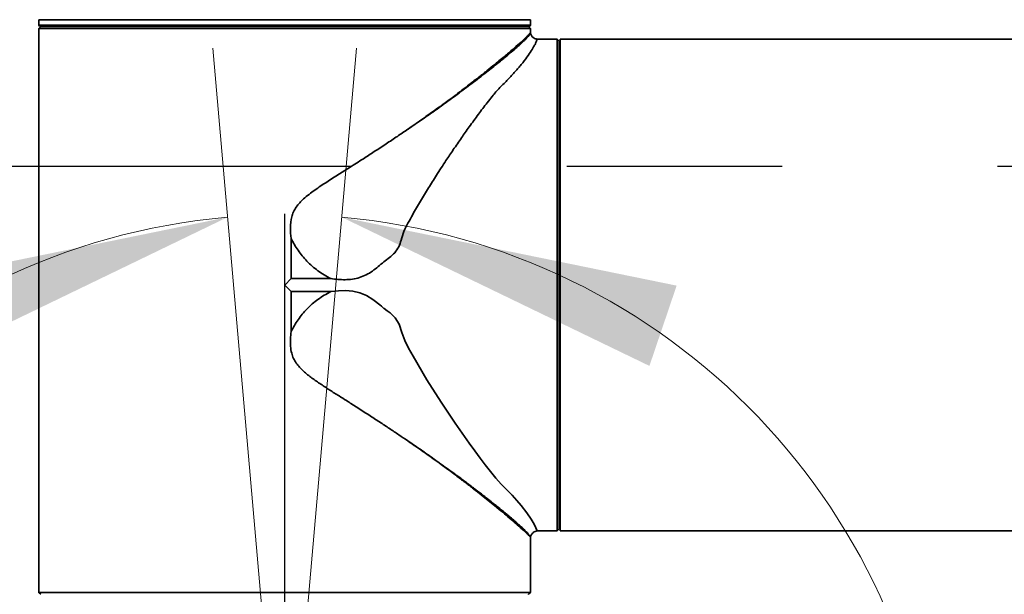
# Paper-space layout '图纸2' of a CAD drawing. Header units: millimetres. Extents: x 0 to 420, y 0 to 297.
# Tile 8 of 19: x 155.08 to 166.69, y 182.5 to 189.27. Entities that reach past the tile are written whole.
import ezdxf

# ---------------------------------------------------------------- set-up
doc = ezdxf.new("R2010")
doc.units = ezdxf.units.MM
doc.linetypes.add('CENTERX2', pattern=[20.32, 12.7, -2.54, 2.54, -2.54])
doc.layers.get('0').update_dxf_attribs({"lineweight": 18})
doc.layers.add('中心线层', color=6, linetype='CENTERX2', lineweight=25)
doc.layers.add('标注层', color=150, linetype='Continuous', lineweight=18)
doc.styles.add('SLDTEXTSTYLE1', font='txt', dxfattribs={"width": 0.7})
doc.dimstyles.new('SLDDIMSTYLE3', dxfattribs={"dimtxt": 7, "dimasz": 4, "dimexe": 0, "dimexo": 0.0625, "dimgap": 1.75, "dimtad": 0, "dimtih": 1, "dimtoh": 1, "dimlfac": 20, "dimrnd": 1e-09, "dimzin": 12, "dimdsep": 46, "dimtxsty": 'SLDTEXTSTYLE1', "dimcen": 0, "dimdle": 8, "dimadec": 0, "dimazin": 3, "dimtfac": 1, "dimtdec": 3, "dimtofl": 0, "dimtmove": 0, "dimatfit": 3, "dimfxl": 1, "dimfrac": 2, "dimtolj": 1, "dimarcsym": 0})
doc.dimstyles.new('SLDDIMSTYLE4', dxfattribs={"dimtxt": 3.5, "dimasz": 4, "dimexe": 0, "dimexo": 0.0625, "dimgap": 0.875, "dimtad": 0, "dimtih": 1, "dimtoh": 1, "dimdec": 4, "dimlfac": 20, "dimzin": 12, "dimdsep": 46, "dimtxsty": 'SLDTEXTSTYLE1', "dimcen": 0.09, "dimdle": 8, "dimazin": 3, "dimtfac": 1, "dimtdec": 3, "dimtofl": 0, "dimtmove": 0, "dimatfit": 3, "dimfxl": 1, "dimfrac": 2, "dimtolj": 1, "dimarcsym": 0})

# ---------------------------------------------------------------- blocks, each defined once
blk = doc.blocks.new('*X57')
at = {"layer": '标注层'}
blk.add_hatch(color=7, dxfattribs=at).paths.add_polyline_path([(276.344, 229.338), (279.855, 231.32), (279.259, 232.123)], flags=0)
at = {"layer": '标注层', "color": 7}
for p, q in [((276.344, 229.338), (289.254, 238.915)), ((289.254, 238.915), (310.753, 238.915))]:
    blk.add_line(p, q, dxfattribs=at)
at = {"layer": '标注层', "color": 7, "char_height": 7, "attachment_point": 1, "style": 'SLDTEXTSTYLE1'}
for s, insert, width in [('%%C', (290.254, 247.968), 6.56983), ('2806', (298.484, 247.938), 26.60782)]:
    blk.add_mtext(s, dxfattribs=dict(at, insert=insert, width=width))
blk = doc.blocks.new('*X58')
at = {"layer": '标注层'}
for points in [[(213.89, 257.426), (209.859, 257.461), (209.974, 256.468)], [(220.004, 117.394), (216.019, 118.008), (215.991, 117.008)]]:
    blk.add_hatch(color=7, dxfattribs=at).paths.add_polyline_path(points, flags=0)
at = {"layer": '标注层', "color": 7}
blk.add_line((220.004, 118.072), (220.004, 115.394), dxfattribs=at)
for start, end in [(95, 182.5), (182.5, 270)]:
    blk.add_arc((220.004, 187.544), 70.15, start, end, dxfattribs=at)
blk = doc.blocks.new('*X60')
at = {"layer": '标注层'}
for points in [[(157.53, 186.944), (153.58, 186.137), (153.9, 185.19)], [(158.203, 171.513), (154.435, 172.945), (154.199, 171.973)]]:
    blk.add_hatch(color=7, dxfattribs=at).paths.add_polyline_path(points, flags=0)
at = {"layer": '标注层', "color": 7}
for p, q in [((157.631, 185.787), (157.355, 188.937)), ((158.203, 172.65), (158.203, 169.513))]:
    blk.add_line(p, q, dxfattribs=at)
for start, end in [(95, 177.5), (182.5, 270)]:
    blk.add_arc((158.203, 179.243), 7.73, start, end, dxfattribs=at)
blk = doc.blocks.new('*X61')
at = {"layer": '标注层'}
for points in [[(158.877, 186.944), (162.506, 185.19), (162.827, 186.137)], [(158.203, 171.513), (162.208, 171.973), (161.972, 172.945)]]:
    blk.add_hatch(color=7, dxfattribs=at).paths.add_polyline_path(points, flags=0)
at = {"layer": '标注层', "color": 7}
for p, q in [((158.776, 185.787), (159.051, 188.937)), ((158.203, 172.65), (158.203, 169.513))]:
    blk.add_line(p, q, dxfattribs=at)
for start, end in [(2.5, 85), (270, 357.5)]:
    blk.add_arc((158.203, 179.243), 7.73, start, end, dxfattribs=at)
blk = doc.blocks.new('SW_CENTERMARKSYMBOL_0')
at = {"layer": '中心线层', "color": 0}
blk.add_line((-0.05, 0), (-70.657, 0), dxfattribs=at)
blk = doc.blocks.new('SW_CENTERMARKSYMBOL_1')
at = {"layer": '中心线层', "color": 0}
blk.add_line((0, 0.05), (0, 7.74), dxfattribs=at)

psp = doc.layouts.new('图纸2')

# ---------------------------------------------------------------- linework, layer by layer
at = {"color": 7, "linetype": 'Continuous', "lineweight": 35}
for p, q in [((155.3047024, 189.2734735), (155.3035652, 189.2083269)), ((155.3035652, 189.2083269), (155.3132207, 189.1983284)), ((161.1031981, 189.2083269), (155.3035652, 189.2083269)), ((161.0935426, 189.1983284), (155.3132207, 189.1983284)), ((155.3283816, 189.1983284), (155.3283816, 189.1931791)), ((161.0783816, 189.1931791), (161.0783816, 189.1983284)), ((161.0935426, 189.1983284), (161.1031981, 189.2083269)), ((161.1031981, 189.2083269), (161.1020609, 189.2734735)), ((155.3283816, 189.1931791), (155.3033816, 189.1681791)), ((155.3033816, 189.1681791), (155.3033816, 182.6483284)), ((161.1033816, 189.1681791), (155.3033816, 189.1681791)), ((161.0783816, 189.1931791), (155.3283816, 189.1931791)), ((161.1033816, 189.1681791), (161.0783816, 189.1931791)), ((161.1033816, 189.1174477), (161.1033816, 189.1681791)), ((161.4182324, 189.0433284), (161.1828575, 189.0433284)), ((161.4432324, 189.0183284), (161.4182324, 189.0433284)), ((161.4182324, 183.2433284), (161.4182324, 189.0433284)), ((161.4432324, 183.2683284), (161.4432324, 189.0183284)), ((161.4433824, 189.0183284), (161.4433824, 183.2683284)), ((178.2133824, 189.0433281), (161.4533824, 189.0433281)), ((161.4533824, 189.0433281), (161.4533824, 183.2433281)), ((161.4533824, 188.8933281), (161.4433824, 188.8933281)), ((159.6595142, 187.9837901), (159.6554435, 187.9810181)), ((158.2795328, 186.2194796), (158.2795334, 186.6909783)), ((158.2033816, 186.1433284), (158.2795328, 186.2194796)), ((158.7468642, 186.2194808), (158.2795328, 186.2194796)), ((158.2795328, 186.0671772), (158.2033816, 186.1433284)), ((158.2795334, 185.5956789), (158.2795328, 186.0671772)), ((158.2795328, 186.0671772), (158.7468657, 186.0671759)), ((159.6551054, 184.3058681), (159.6543281, 184.3063973)), ((161.4433824, 183.3933281), (161.4533824, 183.3933281)), ((161.1033816, 182.6483284), (161.1033816, 183.1692091)), ((161.1828575, 183.2433284), (161.4182324, 183.2433284)), ((161.4182324, 183.2433284), (161.4432324, 183.2683284)), ((161.4533824, 183.2433281), (178.2133824, 183.2433281)), ((155.3035423, 182.6483284), (155.3035423, 182.6362093)), ((155.3037036, 182.6067534), (155.303727, 182.5184777)), ((161.1030362, 182.5184777), (161.1030597, 182.6067534)), ((155.303727, 182.5184777), (161.1030362, 182.5184777)), ((155.3040593, 182.5181172), (155.3040607, 182.5128998)), ((155.3259508, 182.4961875), (155.3087278, 182.5134047)), ((161.0808125, 182.4961875), (161.0980355, 182.5134047))]:
    psp.add_line(p, q, dxfattribs=at)
at = {"color": 8, "linetype": 'Continuous', "lineweight": 35}
for p, q in [((158.2033816, 189.2734735), (155.3047024, 189.2734735)), ((161.1020609, 189.2734735), (158.2033816, 189.2734735))]:
    psp.add_line(p, q, dxfattribs=at)
at = {"color": 7, "linetype": 'CENTERX2', "lineweight": 18}
for q in [(157.6308785, 185.7870682), (158.7758848, 185.7870682)]:
    psp.add_line((158.2033816, 179.2433277), q, dxfattribs=at)
at = {"color": 7, "linetype": 'Continuous', "lineweight": 35}
psp.add_lwpolyline([(161.1828575, 183.2433284), (161.1792879, 183.2523075), (161.1677507, 183.2797851), (161.1467383, 183.3226576), (161.1111732, 183.3835391), (161.0606031, 183.4575471), (160.9917419, 183.5453267), (160.9423559, 183.6029533), (160.8862381, 183.6650201), (160.8250376, 183.7296523), (160.7588612, 183.7968758), (160.6933452, 183.8673979), (160.6315209, 183.9428017), (160.5672968, 184.0250151), (160.5080518, 184.1031437), (160.4448098, 184.1884162), (160.378206, 184.2802045), (160.2137181, 184.5152053), (160.0476381, 184.7638008), (159.8816072, 185.0265453), (159.7173263, 185.3044975), (159.665008, 185.4001278), (159.6193734, 185.4901478), (159.5842599, 185.5837212), (159.5521894, 185.6839906), (159.5070235, 185.7557078), (159.4787666, 185.7862056), (159.4460296, 185.8143146), (159.4108195, 185.8388392), (159.3771092, 185.8656384), (159.3771071, 185.8656403), (159.3770998, 185.8656465), (159.3770735, 185.8656693), (159.3769732, 185.8657559), (159.3765823, 185.8660938), (159.3750393, 185.8674279), (159.3689083, 185.8727295), (159.3444663, 185.8938745), (159.326454, 185.9093476), (159.3116055, 185.9218505), (159.2762632, 185.9501911), (159.2433142, 185.9745223), (159.169503, 186.019951), (159.0902437, 186.0534597), (159.0060681, 186.0729538), (158.9197034, 186.0796216), (158.8376866, 186.0771112), (158.7468657, 186.0671759)], dxfattribs=at)
at = {"color": 7, "linetype": 'CENTERX2', "lineweight": 18}
psp.add_arc((220.0035491, 187.5436614), 70.15, 95, 85, dxfattribs=at)
at = {"color": 7, "linetype": 'Continuous', "lineweight": 35}
for points, knots in [([(158.2033816, 189.1983284), (158.0779363, 189.1983284), (157.8270456, 189.1983284), (157.4571489, 189.1983284), (157.1000202, 189.1983284), (156.7617708, 189.1983284), (156.4481864, 189.1983284), (156.164639, 189.1983284), (155.9159557, 189.1983284), (155.706483, 189.1983284), (155.5394641, 189.1983284), (155.4190284, 189.1983284), (155.3430873, 189.1983284), (155.3336292, 189.1983284), (155.328956, 189.1983284)], [0, 0, 0, 0, 0.240002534, 0.4800050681, 0.7200076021, 0.9600101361, 1.2000126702, 1.4400152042, 1.6800177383, 1.9200202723, 2.1600228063, 2.4000253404, 2.6400278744, 2.8744256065, 2.8744256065, 2.8744256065, 2.8744256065]), ([(161.0778073, 189.1983284), (161.0731341, 189.1983284), (161.063676, 189.1983284), (160.9877349, 189.1983284), (160.8672992, 189.1983284), (160.7002803, 189.1983284), (160.4908076, 189.1983284), (160.2421243, 189.1983284), (159.9585769, 189.1983284), (159.6449925, 189.1983284), (159.306743, 189.1983284), (158.9496144, 189.1983284), (158.5797177, 189.1983284), (158.328827, 189.1983284), (158.2033816, 189.1983284)], [0, 0, 0, 0, 0.2343977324, 0.4744002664, 0.7144028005, 0.9544053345, 1.1944078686, 1.4344104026, 1.6744129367, 1.9144154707, 2.1544180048, 2.3944205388, 2.6344230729, 2.874425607, 2.874425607, 2.874425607, 2.874425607]), ([(159.6595142, 187.9837901), (159.7125049, 188.0203931), (159.8130141, 188.0898193), (159.9586071, 188.1933525), (160.0949499, 188.2921746), (160.2307902, 188.3930355), (160.359407, 188.4906234), (160.4804284, 188.5844952), (160.5878242, 188.6697145), (160.6983689, 188.7593232), (160.8084323, 188.8507275), (160.9122068, 188.9396504), (160.9959128, 189.0135196), (161.0575473, 189.0698791), (161.0963455, 189.1089295), (161.100997, 189.1146635), (161.1032556, 189.1174477)], [0, 0, 0, 0, 0.1211967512, 0.2298781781, 0.3484373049, 0.459864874, 0.5835066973, 0.7013401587, 0.813420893, 0.9198135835, 1.0751003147, 1.2278153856, 1.3796198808, 1.5337862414, 1.6901310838, 1.837705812, 1.837705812, 1.837705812, 1.837705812]), ([(161.1024518, 189.1147481), (161.1009003, 189.1123582), (161.0973061, 189.1068215), (161.0848998, 189.0891073), (161.0668161, 189.0666654), (161.0451762, 189.0429628), (161.0177169, 189.0156332), (160.9868636, 188.9869632), (160.9506985, 188.9547401), (160.9066252, 188.9165128), (160.8588035, 188.8760279), (160.8093829, 188.8349978), (160.7605627, 188.7949808), (160.7031341, 188.7485713), (160.6369963, 188.695869), (160.5622118, 188.6370981), (160.4784566, 188.5723072), (160.3912754, 188.5059676), (160.3045074, 188.4408964), (160.2181297, 188.3770213), (160.1331044, 188.3150287), (160.0442627, 188.2510697), (159.9507742, 188.184644), (159.8521265, 188.1156083), (159.7552136, 188.0486989), (159.6914042, 188.0054195), (159.6595147, 187.98379)], [0, 0, 0, 0, 0.0699095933, 0.1619578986, 0.2303525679, 0.3044293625, 0.3756928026, 0.4491612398, 0.5110552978, 0.5879222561, 0.6801626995, 0.7342306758, 0.7996981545, 0.8768090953, 0.9507732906, 1.034090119, 1.1269575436, 1.2152097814, 1.2952217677, 1.375736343, 1.4536185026, 1.5219640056, 1.6058887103, 1.689139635, 1.7634457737, 1.8376813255, 1.8376813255, 1.8376813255, 1.8376813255]), ([(161.1034193, 189.1173286), (161.1033747, 189.117225), (161.1032865, 189.1170206), (161.1027275, 189.1154988), (161.1024518, 189.1147481)], [0, 0, 0, 0, 0.0013966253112, 0.0027563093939, 0.0027563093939, 0.0027563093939, 0.0027563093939]), ([(161.1034193, 189.1173286), (161.1062955, 189.1066412), (161.1119908, 189.0854789), (161.1327838, 189.0623329), (161.1571802, 189.0478948), (161.174217, 189.044865), (161.1828575, 189.0433284)], [0, 0, 0, 0, 0.03338145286, 0.06609903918, 0.09193695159, 0.11852574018, 0.11852574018, 0.11852574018, 0.11852574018]), ([(161.1828575, 189.0433284), (161.1824662, 189.0423689), (161.1816858, 189.0404549), (161.175576, 189.0248418), (161.1650579, 189.0002722), (161.1462622, 188.9619255), (161.1151032, 188.9075874), (161.0646015, 188.8326274), (161.0096328, 188.76219), (160.9598703, 188.7034888), (160.9222175, 188.6608151), (160.8814224, 188.6161725), (160.837515, 188.5698243), (160.791153, 188.5217393), (160.7410635, 188.4732119), (160.6948468, 188.4218027), (160.6461271, 188.362524), (160.5945522, 188.297189), (160.5404697, 188.2267296), (160.4881214, 188.1570524), (160.4348309, 188.0848412), (160.3679648, 187.9925737), (160.2872037, 187.8784771), (160.1958454, 187.7457607), (160.097294, 187.5992943), (159.9991725, 187.4487776), (159.898767, 187.2888829), (159.805346, 187.1348273), (159.7238738, 186.9960599), (159.6597924, 186.8759399), (159.6058181, 186.7783648), (159.580937, 186.6816), (159.5523049, 186.5942874), (159.5052568, 186.5230006), (159.441146, 186.4664416), (159.3705874, 186.4182196), (159.3077821, 186.3598381), (159.2396332, 186.3078861), (159.166579, 186.2626016), (159.0870598, 186.2294633), (159.0028222, 186.2111218), (158.888711, 186.2033174), (158.8034938, 186.2130279), (158.7468642, 186.2194808)], [0, 0, 0, 0, 0.1224774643, 0.2443054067, 0.3709166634, 0.4871763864, 0.6524069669, 0.8121424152, 0.9726632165, 1.040987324, 1.1100853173, 1.1800349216, 1.2497223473, 1.3198458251, 1.3907841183, 1.4593273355, 1.5282714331, 1.6197298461, 1.7016036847, 1.779810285, 1.8606424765, 1.9441028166, 2.0810568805, 2.2202509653, 2.3462235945, 2.5104078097, 2.6465096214, 2.7844885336, 2.9214697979, 3.0078496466, 3.0879486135, 3.166443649, 3.2271819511, 3.2883775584, 3.3495727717, 3.411373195, 3.4732189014, 3.5348160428, 3.5965030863, 3.6585611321, 3.7199957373, 3.7820195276, 3.904883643, 3.904883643, 3.904883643, 3.904883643]), ([(158.2795334, 186.6909783), (158.2751773, 186.7336518), (158.2664661, 186.8189903), (158.2771984, 186.9270416), (158.3061277, 187.0082699), (158.3386952, 187.0641428), (158.3794852, 187.1142532), (158.430342, 187.1639915), (158.4900013, 187.2132628), (158.5588002, 187.2638694), (158.6286584, 187.3118792), (158.6992101, 187.3584801), (158.77042, 187.4043417), (158.8604593, 187.4614672), (158.9821048, 187.5382668), (159.1212565, 187.627042), (159.2652819, 187.720326), (159.3991525, 187.808252), (159.5311206, 187.8962279), (159.6146218, 187.9531771), (159.6554435, 187.9810181)], [0, 0, 0, 0, 0.1251476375, 0.250270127, 0.3126578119, 0.3755823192, 0.4381013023, 0.5008349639, 0.5832095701, 0.6642642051, 0.7510802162, 0.832159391, 0.9132942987, 1.0013289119, 1.1483928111, 1.342427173, 1.4986822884, 1.6720566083, 1.8381973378, 1.9971061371, 1.9971061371, 1.9971061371, 1.9971061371]), ([(158.2795334, 186.6909783), (158.3052888, 186.6441002), (158.3576335, 186.5488262), (158.465006, 186.4216611), (158.5934444, 186.3063593), (158.6950672, 186.2488124), (158.7468642, 186.2194808)], [0, 0, 0, 0, 0.16075721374, 0.32671955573, 0.4987261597, 0.67753772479, 0.67753772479, 0.67753772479, 0.67753772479]), ([(158.7468657, 186.0671759), (158.6952991, 186.0379892), (158.5939814, 185.9806431), (158.4656407, 185.8656488), (158.3579717, 185.7383715), (158.3054305, 185.6427901), (158.2795334, 185.5956789)], [0, 0, 0, 0, 0.17799860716, 0.34973087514, 0.51596439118, 0.67753709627, 0.67753709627, 0.67753709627, 0.67753709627]), ([(159.6543281, 184.3063973), (159.6198996, 184.3298924), (159.5495249, 184.3779184), (159.438866, 184.4519916), (159.3204025, 184.5302521), (159.1918426, 184.6140398), (159.0611926, 184.6979996), (158.943799, 184.7725578), (158.8378312, 184.839524), (158.7371714, 184.9034096), (158.6303249, 184.9732915), (158.5249178, 185.0462837), (158.4405834, 185.1126312), (158.3792784, 185.1726224), (158.3386414, 185.2226021), (158.3061538, 185.2783839), (158.2822888, 185.3450886), (158.270579, 185.4222709), (158.2699653, 185.5083416), (158.2763118, 185.566272), (158.2795334, 185.5956789)], [0, 0, 0, 0, 0.134100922, 0.2741137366, 0.4200395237, 0.5760525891, 0.7451838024, 0.8907900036, 0.9932199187, 1.1186029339, 1.243915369, 1.3693514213, 1.4948276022, 1.5572225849, 1.6196201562, 1.6823546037, 1.7446863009, 1.8252254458, 1.9089158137, 1.9951977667, 1.9951977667, 1.9951977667, 1.9951977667]), ([(159.6551046, 184.3058684), (159.701244, 184.2745331), (159.8006347, 184.2070325), (159.9103237, 184.1304921), (159.9887713, 184.0750581), (160.0318788, 184.0443941), (160.0756871, 184.0130271), (160.1201098, 183.9810041), (160.1650609, 183.9483751), (160.2423489, 183.8918764), (160.3418039, 183.8180676), (160.4526453, 183.7340942), (160.5291009, 183.6751642), (160.5796092, 183.6358015), (160.6106728, 183.6114389), (160.6372475, 183.5904791), (160.6596008, 183.5727607), (160.6779672, 183.5581392), (160.7109923, 183.5317409), (160.7549647, 183.4962439), (160.805591, 183.4547925), (160.8561386, 183.4128642), (160.904597, 183.371879), (160.9489973, 183.3334124), (160.9876849, 183.298989), (161.0229179, 183.2661856), (161.0544932, 183.2340155), (161.0793494, 183.2051335), (161.0960052, 183.1818288), (161.1004345, 183.1750129), (161.1024518, 183.1719087)], [0, 0, 0, 0, 0.1077067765, 0.2320148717, 0.2672671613, 0.3036177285, 0.3410552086, 0.3795672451, 0.4191404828, 0.4597605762, 0.5870620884, 0.6959939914, 0.7869466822, 0.8258067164, 0.8603162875, 0.8905182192, 0.916451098, 0.9381487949, 0.955640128, 1.035387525, 1.1029460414, 1.1585779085, 1.2512089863, 1.3283587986, 1.3904317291, 1.4772601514, 1.5663734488, 1.6555167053, 1.7576381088, 1.843044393, 1.843044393, 1.843044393, 1.843044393]), ([(161.1032556, 183.1692091), (161.1032976, 183.1691622), (161.1073315, 183.1646594), (161.0928485, 183.1817401), (161.0573919, 183.2167799), (160.9991916, 183.2700424), (160.9311941, 183.33036), (160.8589169, 183.3927614), (160.7755453, 183.463353), (160.69047, 183.5336652), (160.6052403, 183.6028216), (160.5225347, 183.6688554), (160.4311297, 183.7405468), (160.3306704, 183.8179001), (160.2041055, 183.9136235), (160.0482111, 184.0288287), (159.8596463, 184.1643506), (159.7241218, 184.2581171), (159.6551054, 184.3058681)], [0, 0, 0, 0, 0.0015784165, 0.1517161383, 0.3094097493, 0.4647987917, 0.5806499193, 0.6965050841, 0.8098418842, 0.9282262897, 1.0132190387, 1.1020346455, 1.1947078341, 1.2912691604, 1.3917456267, 1.5422821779, 1.695873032, 1.8552565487, 1.8552565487, 1.8552565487, 1.8552565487]), ([(161.1024518, 183.1719087), (161.1027275, 183.171158), (161.1032865, 183.1696362), (161.1033747, 183.1694318), (161.1034193, 183.1693282)], [0, 0, 0, 0, 0.001359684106, 0.0027563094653, 0.0027563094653, 0.0027563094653, 0.0027563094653]), ([(161.1034193, 183.1693282), (161.1062955, 183.1800156), (161.1119908, 183.2011779), (161.1327838, 183.2243239), (161.1571802, 183.238762), (161.174217, 183.2417918), (161.1828575, 183.2433284)], [0, 0, 0, 0, 0.03338145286, 0.06609903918, 0.09193695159, 0.11852574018, 0.11852574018, 0.11852574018, 0.11852574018]), ([(155.3033818, 182.6483284), (155.3033929, 182.647688), (155.3034151, 182.6464108), (155.3035425, 182.6368907), (155.3036701, 182.6231736), (155.3036925, 182.6122282), (155.3037036, 182.6067534)], [0, 0, 0, 0, 0.010426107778, 0.020794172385, 0.031181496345, 0.041576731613, 0.041576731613, 0.041576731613, 0.041576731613]), ([(161.1033815, 182.6483284), (161.1033704, 182.647688), (161.1033482, 182.6464108), (161.1032208, 182.6368907), (161.1030932, 182.6231736), (161.1030708, 182.6122282), (161.1030597, 182.6067534)], [0, 0, 0, 0, 0.010426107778, 0.020794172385, 0.031181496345, 0.041576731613, 0.041576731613, 0.041576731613, 0.041576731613]), ([(161.1030597, 182.6067534), (161.1030711, 182.61224), (161.103094, 182.6231834), (161.1032211, 182.6369214), (161.1033483, 182.6464657), (161.1033704, 182.6477073), (161.1033815, 182.6483284)], [0, 0, 0, 0, 0.010424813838, 0.020793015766, 0.031180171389, 0.041576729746, 0.041576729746, 0.041576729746, 0.041576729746]), ([(155.303727, 182.5184777), (155.3037454, 182.518454), (155.3037839, 182.5184045), (155.3041476, 182.5180253), (155.3047032, 182.5174554), (155.305648, 182.5164968), (155.3070092, 182.5151248), (155.3081404, 182.5139926), (155.3087278, 182.5134047)], [0, 0, 0, 0, 0.0007649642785, 0.0016001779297, 0.0025603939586, 0.0035691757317, 0.0052782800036, 0.0071241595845, 0.0071241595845, 0.0071241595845, 0.0071241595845]), ([(161.0781123, 182.4934777), (161.078537, 182.4939053), (161.0794091, 182.4947833), (161.0803367, 182.4957114), (161.0808125, 182.4961875)], [0, 0, 0, 0, 0.0018630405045, 0.0038255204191, 0.0038255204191, 0.0038255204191, 0.0038255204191]), ([(161.1030362, 182.5184777), (161.1030213, 182.5184569), (161.1029918, 182.5184158), (161.1026372, 182.5180455), (161.1020597, 182.5174547), (161.1011161, 182.5164979), (161.0997552, 182.5151259), (161.0986211, 182.5139908), (161.0980355, 182.5134047)], [0, 0, 0, 0, 0.0008412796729, 0.001670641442, 0.0025616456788, 0.003574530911, 0.0052913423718, 0.0071244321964, 0.0071244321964, 0.0071244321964, 0.0071244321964])]:
    psp.add_open_spline(points, degree=3, knots=knots, dxfattribs=at)

# ---------------------------------------------------------------- block references
at = {"layer": '中心线层', "color": 7}
for name, p in [('SW_CENTERMARKSYMBOL_0', (220.0035491, 187.5436614)), ('SW_CENTERMARKSYMBOL_1', (158.2033816, 179.2433277))]:
    psp.add_blockref(name, p, dxfattribs=at)

# ---------------------------------------------------------------- texts
at = {"layer": '标注层', "color": 7, "insert": (129.4362736, 194.5058365), "char_height": 7, "width": 46.645810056, "attachment_point": 1, "style": 'SLDTEXTSTYLE1'}
psp.add_mtext('J5:175%%D', dxfattribs=at)

# ---------------------------------------------------------------- dimensions: what is measured, and where the dimension line sits
at = {"layer": '标注层', "color": 7}
for base, line1, line2, picture, middle in [((149.9206363, 184.4837754), ((220.0035491, 118.0716422), (220.0035491, 257.2587242)), ((213.8895737, 257.4267195), (220.0035491, 187.5436614)), '*X58', (149.9206363, 184.4837754)), ((150.4803044, 178.9061308), ((158.2033816, 172.6495911), (158.2033816, 185.8370642)), ((157.6308785, 185.7870682), (158.2033816, 179.2433277)), '*X60', (150.4803044, 178.9061308)), ((165.9264589, 178.9061308), ((158.7758848, 185.7870682), (158.2033816, 179.2433277)), ((158.2033816, 172.6495911), (158.2033816, 185.8370642)), '*X61', (165.9264589, 178.9061308))]:
    dim = psp.add_angular_dim_2l(base=base, line1=line1, line2=line2, dimstyle='SLDDIMSTYLE4', override={"dimtad": 0, "dimtih": 1, "dimtoh": 1, "dimsah": 1, "dimtdec": 2, "dimtzin": 12}, dxfattribs=at)
    dim.commit()
    dim.dimension.update_dxf_attribs({"geometry": picture, "text_midpoint": middle, "dimtype": 162})
dim = psp.add_diameter_dim_2p(p1=(163.6629929, 145.7493529), p2=(276.3441053, 229.33797), dimstyle='SLDDIMSTYLE3', override={"dimpost": '%%C<>', "dimsah": 1, "dimtzin": 12}, dxfattribs=at)
dim.commit()
dim.dimension.update_dxf_attribs({"geometry": '*X57', "text_midpoint": (296.2987822, 244.1406625), "dimtype": 163})

doc.saveas('drawing.dxf')
